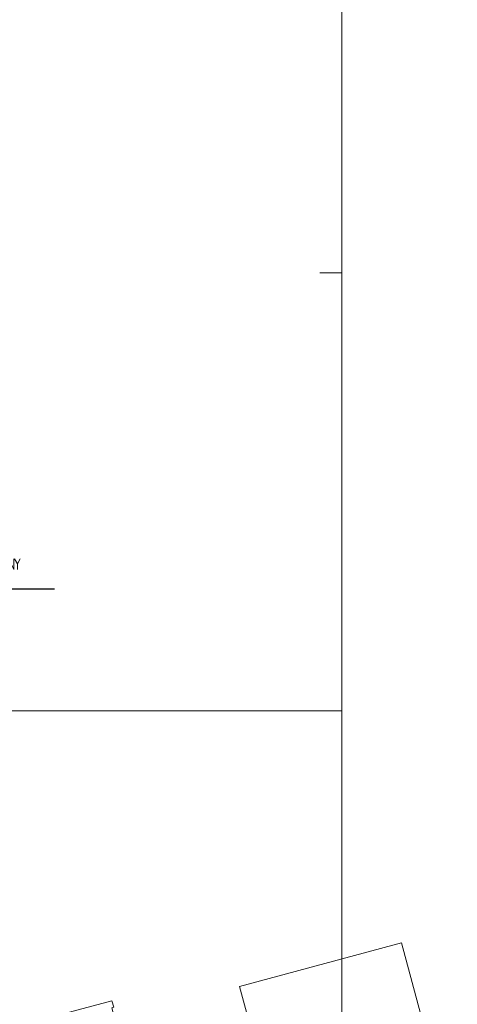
# Model space of a CAD drawing. Header units: metres. Extents: x 6567444 to 13135881, y 5574237 to 11149086.
# Tile 179 of 191: x 6567963 to 6568013, y 5574467 to 5574579. Entities that reach past the tile are written whole.
import ezdxf
from ezdxf import colors
from ezdxf.entities.mleader import LeaderData, LeaderLine
from ezdxf.math import Vec2, Vec3

# ---------------------------------------------------------------- set-up
doc = ezdxf.new("R2010")
doc.units = ezdxf.units.M
for name, color, linetype, lineweight in [('_TB_KAN_D_Opis_Studnie', 7, 'Continuous', 30), ('PARRA', 7, 'Continuous', 13), ('PARSI', 7, 'Continuous', 20)]:
    doc.layers.add(name, color=color, linetype=linetype, lineweight=lineweight)
doc.layers.add('FORMA - Arch 01 - 820-G Rysunki Obrazki', color=7, linetype='Continuous')
doc.styles.add('ROMANS', font='romans.shx', dxfattribs={"width": 0.9})
doc.styles.add('STYL_AUTOMATYCZNY_4', font='arial.ttf', dxfattribs={"width": 0.7})

# ---------------------------------------------------------------- blocks, each defined once
blk = doc.blocks.new('mzsk_2')
at = {"layer": 'PARSI', "color": 0}
for p, q in [((-5, 0), (0, 0)), ((0, 0), (0, -5))]:
    blk.add_line(p, q, dxfattribs=at)
blk = doc.blocks.new('mzsk_3')
at = {"layer": 'PARSI', "color": 0}
for p, q in [((-5, 0), (5, 0)), ((0, -5), (0, 0))]:
    blk.add_line(p, q, dxfattribs=at)
blk = doc.blocks.new('_MDCP')
at = {"layer": 'PARRA'}
for points in [[(6567600, 5574500), (6567600, 5574750), (6568000, 5574750), (6568000, 5574500)], [(6567600, 5574250), (6567600, 5574500), (6568000, 5574500), (6568000, 5574250)]]:
    blk.add_lwpolyline(points, close=True, dxfattribs=at)
at = {"layer": 'PARSI', "xscale": 0.5, "yscale": 0.5, "zscale": 0.5}
for name, p, rotation in [('mzsk_3', (6568000, 5574550), 270.0000000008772), ('mzsk_2', (6568000, 5574500), 270.0000000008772), ('mzsk_2', (6568000, 5574500), 1.16962990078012e-09)]:
    blk.add_blockref(name, p, dxfattribs=dict(at, rotation=rotation))
blk = doc.blocks.new('PR1183 Chorzów Metalowców V09_TT')
at = {"layer": 'FORMA - Arch 01 - 820-G Rysunki Obrazki', "color": 7, "linetype": 'Continuous', "lineweight": 18, "flags": 128}
blk.add_lwpolyline([(6567968.77, 5574449.05), (6567967.71, 5574448.77), (6567970.83, 5574437.22), (6568013.19, 5574448.64), (6568006.82, 5574472.28), (6567988.33, 5574467.29), (6567990.41, 5574459.58), (6567984.5, 5574457.99), (6567981.7, 5574453.85), (6567977.28, 5574452.66), (6567977.16, 5574453.12), (6567976.97, 5574453.07), (6567973.78, 5574464.86), (6567973.98, 5574464.91), (6567973.78, 5574465.65), (6567964.93, 5574463.27), (6567965.13, 5574462.54), (6567965.38, 5574462.6), (6567968.7, 5574450.41), (6567968.42, 5574450.33)], close=True, dxfattribs=at)
at = {"layer": 'FORMA - Arch 01 - 820-G Rysunki Obrazki', "color": 7, "linetype": 'Continuous', "lineweight": 13, "insert": (6567974.01, 5574502.36), "char_height": 1, "attachment_point": 7, "rotation": 0, "style": 'STYL_AUTOMATYCZNY_4'}
blk.add_mtext('\\A1;{\\pql;\\fArial|b0|i0|c238|p0;\\W0.900000; }', dxfattribs=at)
blk = doc.blocks.new('GE.I.6640.1.468.2024_MDCP_dodatkowe pomiary_12.03.2026')
at = {"layer": 'PARRA'}
for points in [[(6567600, 5574500), (6567600, 5574750), (6568000, 5574750), (6568000, 5574500)], [(6567600, 5574250), (6567600, 5574500), (6568000, 5574500), (6568000, 5574250)]]:
    blk.add_lwpolyline(points, close=True, dxfattribs=at)
at = {"layer": 'PARSI', "xscale": 0.5, "yscale": 0.5, "zscale": 0.5}
for name, p, rotation in [('mzsk_3', (6568000, 5574550), 270.0000000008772), ('mzsk_2', (6568000, 5574500), 270.0000000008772), ('mzsk_2', (6568000, 5574500), 1.16962990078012e-09)]:
    blk.add_blockref(name, p, dxfattribs=dict(at, rotation=rotation))

msp = doc.modelspace()

# ---------------------------------------------------------------- block references
at = {"layer": 'Defpoints'}
msp.add_blockref('GE.I.6640.1.468.2024_MDCP_dodatkowe pomiary_12.03.2026', (0, 0), dxfattribs=at)

# ---------------------------------------------------------------- next in the draw order: block references
msp.add_blockref('PR1183 Chorzów Metalowców V09_TT', (0, 1.25))

# ---------------------------------------------------------------- next in the draw order: block references
msp.add_blockref('_MDCP', (0, 0))

# ---------------------------------------------------------------- next in the draw order: leaders
at = {"layer": '_TB_KAN_D_Opis_Studnie', "lineweight": 25}
ml = msp.add_multileader_mtext('Standard', dxfattribs=at)
ml.set_content('\\T0.8;\\W0.8;RUROWY \\PZBIORNIK RETENCYJNY\\PV~175m3 ', color=256, style='ROMANS')
ml.set_leader_properties(color=256, linetype='ByLayer', lineweight=25)
ml.build(insert=Vec2(0, 0))
ml.multileader.update_dxf_attribs({"text_left_attachment_type": 5, "text_right_attachment_type": 5, "dogleg_length": 0.2, "arrow_head_size": 0.5})
ctx = ml.context
ctx.base_point, ctx.char_height, ctx.arrow_head_size, ctx.landing_gap_size, ctx.plane_origin, ctx.plane_x_axis, ctx.plane_y_axis = Vec3(6567950.47, 5574513.92), 1.2, 0.5, 0.5, Vec3(6567951.6, 5574524.3), Vec3(0.886138, -0.463422), Vec3(0.463422, 0.886138)
ctx.left_attachment, ctx.right_attachment = 5, 5
notes = []
notes.append((ctx, [(0, (1, 1, 0), (6567950.27, 5574513.92), (1, 0), 0.2, [(0, [(6567929.94, 5574495.1)], 0, [])])]))
ctx.mtext.insert, ctx.mtext.flow_direction = Vec3(6567950.97, 5574519.36), 5
for ctx, leaders in notes:
    for number, flags, end, landing, length, lines in leaders:
        leader = LeaderData()
        leader.index, (leader.has_last_leader_line, leader.has_dogleg_vector, leader.attachment_direction) = number, flags
        leader.last_leader_point, leader.dogleg_vector, leader.dogleg_length = Vec3(end), Vec3(landing), length
        for number, points, colour, breaks in lines:
            line = LeaderLine()
            line.index, line.vertices, line.color, line.breaks = number, Vec3.list(points), colors.encode_raw_color(colour), breaks
            leader.lines.append(line)
        ctx.leaders.append(leader)

doc.saveas('drawing.dxf')
